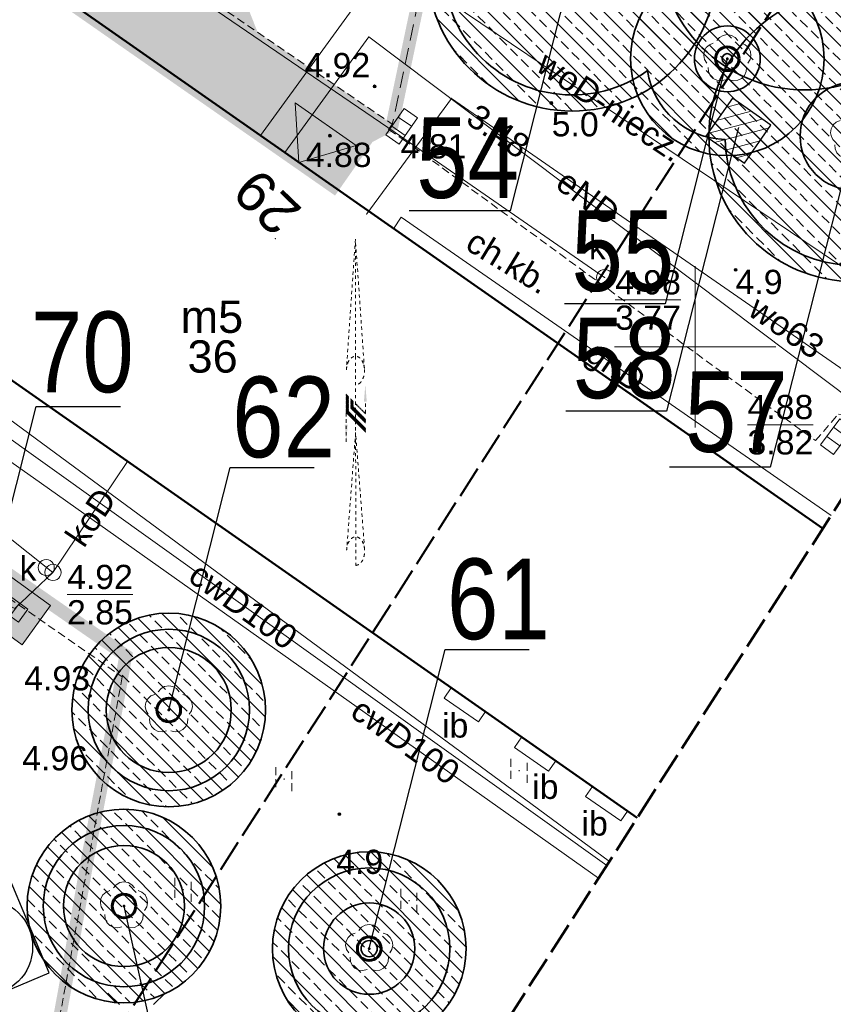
# Model space of a CAD drawing. Extents: x 5477758 to 5478333, y 5918235 to 5918502.
# Tile 50 of 130: x 5477929 to 5477954, y 5918330 to 5918360. Entities that reach past the tile are written whole.
import ezdxf
from ezdxf.enums import TextEntityAlignment as Align

# ---------------------------------------------------------------- set-up
doc = ezdxf.new("R2010")
doc.units = 0
doc.header["$LTSCALE"] = 0.25
doc.header["$PDSIZE"] = 0.75
for name, pattern in [('budynki akt$0$DASHED', [19.05, 12.7, -6.35]), ('HIDDEN', [0.375, 0.25, -0.125]), ('PRZER2-1', [3, 2, -1]), ('PRZER4-1', [5, 4, -1]), ('tabelka$0$mapa PZT$0$xref$0$1753 Tchnologia.dwg$0${ Half Dash }', [0])]:
    doc.linetypes.add(name, pattern=pattern)
doc.layers.get('0').update_dxf_attribs({"linetype": 'CONTINUOUS', "lineweight": 13})
for name, color, linetype, lineweight in [('000_wejscia do budynków', 7, 'CONTINUOUS', 0), ('0_NASADZENIA NISKIE', 85, 'CONTINUOUS', 0), ('0_NAWIERZCHNIA MINERALNA', 43, 'CONTINUOUS', 0), ('0_NAWIERZCHNIA UTWARDZONA_CHODNIK', 254, 'CONTINUOUS', 0), ('0_podziały zieleni średniowysokiej i nasadzeń niskich', 7, 'CONTINUOUS', 0), ('A_GRANICA OPRACOWANIA', 7, 'CONTINUOUS', 0), ('GEPADR', 252, 'CONTINUOUS', 18), ('GEPADR_O', 252, 'CONTINUOUS', 18), ('GESBZO', 252, 'CONTINUOUS', 50), ('GESBZO_O', 252, 'CONTINUOUS', 50), ('GSPPRB', 252, 'CONTINUOUS', 20), ('GSPRDL', 252, 'CONTINUOUS', 18), ('GSSIIN', 252, 'CONTINUOUS', 18), ('GSSIIN_O', 252, 'CONTINUOUS', 18), ('GSSKOD', 252, 'PRZER2-1', 18), ('GSSKOD_O', 252, 'PRZER2-1', 18), ('GSSUTR', 252, 'PRZER2-1', 18), ('GULCPR', 252, 'CONTINUOUS', 18), ('GULCPR_O', 252, 'CONTINUOUS', 18), ('GULEPR', 252, 'CONTINUOUS', 18), ('GULEPR_O', 252, 'CONTINUOUS', 18), ('GULGPR', 252, 'CONTINUOUS', 18), ('GULGPR_O', 252, 'CONTINUOUS', 18), ('GULKPR', 252, 'CONTINUOUS', 18), ('GULKPR_O', 252, 'CONTINUOUS', 18), ('GULTPR', 252, 'CONTINUOUS', 18), ('GULWPR', 252, 'CONTINUOUS', 18), ('GULWPR_O', 252, 'CONTINUOUS', 18), ('GUPELA', 252, 'CONTINUOUS', 18), ('GUPIWZ', 252, 'CONTINUOUS', 18), ('GUPIWZ_O', 252, 'CONTINUOUS', 18), ('GUPKKS', 252, 'CONTINUOUS', 18), ('GUPKSD', 252, 'CONTINUOUS', 18), ('GUPPRZ', 252, 'CONTINUOUS', 18), ('GUPPRZ_O', 252, 'CONTINUOUS', 18), ('krzyże', 252, 'CONTINUOUS', 13), ('OT_Rzedna', 252, 'CONTINUOUS', 18), ('pomiar', 252, 'CONTINUOUS', 18), ('wysokosci', 252, 'CONTINUOUS', 18), ('zakres', 252, 'PRZER4-1', 50), ('znak_polnocy', 252, 'HIDDEN', 13), ('ZZ_deskowanie', 170, 'CONTINUOUS', 60), ('ZZ_grupa', 60, 'CONTINUOUS', 30), ('ZZ_grupa-krzewow-szraf', 60, 'CONTINUOUS', 13), ('ZZ_korona', 94, 'CONTINUOUS', 35), ('ZZ_nawadnianie', 150, 'CONTINUOUS', 9), ('ZZ_NSOD', 202, 'CONTINUOUS', 35), ('ZZ_numer-inwentaryzacyjny', 5, 'CONTINUOUS', 25), ('ZZ_SOD', 210, 'tabelka$0$mapa PZT$0$xref$0$1753 Tchnologia.dwg$0${ Half Dash }', 35), ('ZZ_średnica-pnia', 130, 'CONTINUOUS', 35)]:
    doc.layers.add(name, color=color, linetype=linetype, lineweight=lineweight)
doc.layers.add('kołnierz', color=252, linetype='CONTINUOUS', lineweight=70, plot=False)
doc.layers.add('ZZ_PROJ-krzewy-pojedyczne', color=7, linetype='CONTINUOUS')
doc.layers.add('ZZ_PROJ-obrys-rabaty', color=7, linetype='CONTINUOUS')
doc.styles.add('GEO-INFO', font='arial.ttf')
doc.styles.add('zielen', font='ARIALN.TTF', dxfattribs={"height": 2.5})
pattern_1 = [(134.933, (5477837.84446, 5918344.9947), (-0.4495376, -0.4484874), []), (134.933, (5477837.845, 5918345.4437), (-0.4495376, -0.4484874), [0.3175, -0.15875])]

# ---------------------------------------------------------------- blocks, each defined once
blk = doc.blocks.new('POINT')
at = {"color": 0}
blk.add_point((0, 0), dxfattribs=at)
blk = doc.blocks.new('SUUS05')
at = {"color": 0}
blk.add_lwpolyline([(0.5, -0.25), (-0.5, -0.25), (-0.5, 0.25), (0.5, 0.25)], close=True, dxfattribs=at)
for points in [[(-0.175, -0.25), (-0.175, 0.25)], [(0.175, -0.25), (0.175, 0.25)]]:
    blk.add_lwpolyline(points, dxfattribs=at)
blk = doc.blocks.new('OKRAG_PELNY')
at = {"color": 0}
blk.add_lwpolyline([(0, 0.5), (0.12941, 0.482963), (0.25, 0.433013), (0.353553, 0.353553), (0.433013, 0.25), (0.482963, 0.12941), (0.5, 0), (0.482963, -0.12941), (0.433013, -0.25), (0.353553, -0.353553), (0.25, -0.433013), (0.12941, -0.482963), (0, -0.5), (-0.12941, -0.482963), (-0.25, -0.433013), (-0.353553, -0.353553), (-0.433013, -0.25), (-0.482963, -0.12941), (-0.5, 0), (-0.482963, 0.12941), (-0.433013, 0.25), (-0.353553, 0.353553), (-0.25, 0.433013), (-0.12941, 0.482963)], close=True, dxfattribs=at)
blk = doc.blocks.new('SPTRW')
at = {"color": 0}
for points in [[(-0.51332, 0.7233), (-0.51332, -0.7767)], [(0.48668, -0.7767), (0.48668, 0.7233)]]:
    blk.add_lwpolyline(points, dxfattribs=at)
blk = doc.blocks.new('SUEO')
blk.add_hatch(color=0).paths.add_polyline_path([(-0.002174, 0.089974), (0.023762, 0.086807), (0.042561, 0.0793), (0.060131, 0.066965), (0.076266, 0.047786), (0.086234, 0.025762), (0.089972, 0.002226), (0.088646, -0.015553), (0.081114, -0.038994), (0.066834, -0.060276), (0.049699, -0.075033), (0.027576, -0.085671), (0.004027, -0.08991), (-0.019639, -0.087831), (-0.040932, -0.080154), (-0.059082, -0.067892), (-0.073734, -0.051607), (-0.08374, -0.032979), (-0.089221, -0.011817), (-0.089063, 0.012951), (-0.082571, 0.035806), (-0.069528, 0.057148), (-0.048957, 0.075519), (-0.026898, 0.085887)])
at = {"color": 0}
for points in [[(-1.767767, 1.767767), (-1.06066, 1.06066)], [(1.767767, 1.767767), (1.06066, 1.06066)], [(-1.767767, -1.767767), (-1.06066, -1.06066)], [(1.767767, -1.767767), (1.06066, -1.06066)]]:
    blk.add_lwpolyline(points, dxfattribs=at)
blk = doc.blocks.new('OTRN')
at = {"linetype": 'Continuous', "lineweight": 13}
blk.add_hatch(color=0, dxfattribs=at).paths.add_polyline_path([(0, -0.091, 1), (0, 0.091, 1)])
at = {"color": 0, "linetype": 'Continuous', "lineweight": 13}
blk.add_circle((0, 0), 0.0906, dxfattribs=at)
blk = doc.blocks.new('SPDLP')
blk.add_hatch(color=0).paths.add_polyline_path([(0, -0.09), (0.027812, -0.085595), (0.052901, -0.072812), (0.072812, -0.052901), (0.085595, -0.027812), (0.09, 0), (0.085595, 0.027812), (0.072812, 0.052901), (0.052901, 0.072812), (0.027812, 0.085595), (0, 0.09), (-0.027812, 0.085595), (-0.052901, 0.072812), (-0.072812, 0.052901), (-0.085595, 0.027812), (-0.09, 0), (-0.085595, -0.027812), (-0.072812, -0.052901), (-0.052901, -0.072812), (-0.027812, -0.085595)])
at = {"color": 0}
for points in [[(-0.648554, 1.126667), (-0.481106, 1.325358), (-0.255912, 1.454989), (0, 1.5), (0.255912, 1.454989), (0.481106, 1.325358), (0.648554, 1.126667)], [(-1.271938, -0.268652), (-1.40916, -0.048001), (-1.462858, 0.20623), (-1.426585, 0.463525), (-1.304695, 0.693003), (-1.11182, 0.867117), (-0.871109, 0.964971)], [(0.871109, 0.964971), (1.11182, 0.867117), (1.304695, 0.693003), (1.426585, 0.463525), (1.462858, 0.20623), (1.40916, -0.048001), (1.271938, -0.268652)], [(-0.137547, -1.292703), (-0.389802, -1.355024), (-0.648184, -1.327532), (-0.881678, -1.213525), (-1.062258, -1.026689), (-1.168249, -0.78945), (-1.186929, -0.530282)], [(1.186929, -0.530282), (1.168249, -0.78945), (1.062258, -1.026689), (0.881678, -1.213525), (0.648184, -1.327532), (0.389802, -1.355024), (0.137547, -1.292703)]]:
    blk.add_lwpolyline(points, dxfattribs=at)
blk = doc.blocks.new('zw$2EFF')
at = {"lineweight": 18}
blk.add_hatch(color=256, dxfattribs=at).paths.add_polyline_path([(-0.771, 0.963), (0, 0), (0.77, 0.963)])
blk.add_lwpolyline([(-0.771, 0.963), (0.77, 0.963), (0, 0), (-0.771, 0.963)], dxfattribs=at)
blk = doc.blocks.new('znak')
for points in [[(97792.02, 33202.11), (97792.13, 33202.89), (97792.44, 33203.57), (97792.93, 33204.06), (97793.43, 33204.21), (97793.93, 33204.06), (97794.41, 33203.55), (97794.7, 33202.86), (97794.78, 33202.42), (97794.69, 33201.09), (97794.39, 33200.41), (97793.89, 33199.91), (97793.43, 33199.76)], [(97792.05, 33174.15), (97792.16, 33174.92), (97792.47, 33175.6), (97792.96, 33176.1), (97793.46, 33176.25), (97793.96, 33176.09), (97794.44, 33175.59), (97794.73, 33174.9), (97794.84, 33174.01), (97794.72, 33173.13), (97794.42, 33172.44), (97793.92, 33171.95), (97793.47, 33171.8)]]:
    blk.add_spline(points, degree=3)
at = {"layer": 'znak_polnocy', "linetype": 'ByBlock'}
for p, q in [((97793.41, 33222.33, -3.5), (97792.02, 33202.11, -3.5)), ((97794.8, 33202.32, -3.5), (97793.41, 33222.33, -3.5)), ((97793.43, 33204.21, -3.5), (97793.41, 33222.33, -3.5)), ((97793.43, 33204.21, -3.5), (97793.47, 33171.8, -3.5)), ((97791.99, 33198.28, -3.5), (97792.03, 33198.32, -3.5)), ((97791.99, 33198.19, -3.5), (97792.07, 33198.28, -3.5)), ((97791.99, 33198.11, -3.5), (97792.11, 33198.23, -3.5)), ((97791.99, 33198.02, -3.5), (97792.16, 33198.19, -3.5)), ((97791.99, 33197.93, -3.5), (97792.2, 33198.15, -3.5)), ((97791.99, 33197.84, -3.5), (97792.25, 33198.1, -3.5)), ((97791.99, 33197.75, -3.5), (97792.29, 33198.06, -3.5)), ((97791.99, 33197.66, -3.5), (97792.34, 33198.01, -3.5)), ((97791.99, 33197.58, -3.5), (97792.38, 33197.97, -3.5)), ((97791.99, 33197.49, -3.5), (97792.42, 33197.92, -3.5)), ((97791.99, 33197.4, -3.5), (97792.47, 33197.88, -3.5)), ((97791.99, 33197.31, -3.5), (97792.51, 33197.84, -3.5)), ((97791.99, 33197.22, -3.5), (97792.56, 33197.79, -3.5)), ((97791.99, 33197.13, -3.5), (97792.6, 33197.75, -3.5)), ((97791.99, 33197.04, -3.5), (97792.65, 33197.7, -3.5)), ((97791.99, 33196.96, -3.5), (97792.69, 33197.66, -3.5)), ((97791.99, 33196.87, -3.5), (97792.73, 33197.61, -3.5)), ((97791.99, 33196.78, -3.5), (97792.78, 33197.57, -3.5)), ((97791.99, 33196.69, -3.5), (97792.82, 33197.53, -3.5)), ((97791.99, 33196.6, -3.5), (97792.87, 33197.48, -3.5)), ((97791.99, 33196.51, -3.5), (97792.91, 33197.44, -3.5)), ((97791.99, 33196.43, -3.5), (97792.95, 33197.39, -3.5)), ((97791.99, 33196.34, -3.5), (97793, 33197.35, -3.5)), ((97791.99, 33196.25, -3.5), (97793.04, 33197.31, -3.5)), ((97791.99, 33196.16, -3.5), (97793.09, 33197.26, -3.5)), ((97791.99, 33196.07, -3.5), (97793.13, 33197.22, -3.5)), ((97791.99, 33195.98, -3.5), (97793.18, 33197.17, -3.5)), ((97791.99, 33195.9, -3.5), (97793.22, 33197.13, -3.5)), ((97791.99, 33195.81, -3.5), (97793.26, 33197.08, -3.5)), ((97791.99, 33195.72, -3.5), (97793.31, 33197.04, -3.5)), ((97791.99, 33195.63, -3.5), (97793.35, 33197, -3.5)), ((97791.99, 33195.54, -3.5), (97793.4, 33196.95, -3.5)), ((97791.99, 33195.45, -3.5), (97793.44, 33196.91, -3.5)), ((97792, 33195.38, -3.5), (97793.48, 33196.86, -3.5)), ((97792.05, 33195.34, -3.5), (97793.53, 33196.82, -3.5)), ((97792.09, 33195.29, -3.5), (97793.57, 33196.77, -3.5)), ((97794.95, 33195.4, -3.5), (97794.95, 33197.18, -4.5)), ((97791.99, 33190.95, -6), (97791.99, 33195.4, -6)), ((97791.99, 33195.4, -3.5), (97791.99, 33193.62, -3.1)), ((97792.13, 33195.25, -3.5), (97793.62, 33196.73, -3.5)), ((97792.18, 33195.2, -3.5), (97793.66, 33196.69, -3.5)), ((97792.22, 33195.16, -3.5), (97793.71, 33196.64, -3.5)), ((97792.27, 33195.12, -3.5), (97793.75, 33196.6, -3.5)), ((97792.31, 33195.07, -3.5), (97793.79, 33196.55, -3.5)), ((97792.36, 33195.03, -3.5), (97793.84, 33196.51, -3.5)), ((97792.4, 33194.98, -3.5), (97793.88, 33196.47, -3.5)), ((97792.44, 33194.94, -3.5), (97793.93, 33196.42, -3.5)), ((97792.49, 33194.9, -3.5), (97793.97, 33196.38, -3.5)), ((97792.53, 33194.85, -3.5), (97794.01, 33196.33, -3.5)), ((97792.58, 33194.81, -3.5), (97794.06, 33196.29, -3.5)), ((97792.62, 33194.76, -3.5), (97794.1, 33196.24, -3.5)), ((97792.67, 33194.72, -3.5), (97794.15, 33196.2, -3.5)), ((97792.71, 33194.67, -3.5), (97794.19, 33196.16, -3.5)), ((97792.75, 33194.63, -3.5), (97794.24, 33196.11, -3.5)), ((97792.8, 33194.59, -3.5), (97794.28, 33196.07, -3.5)), ((97792.84, 33194.54, -3.5), (97794.32, 33196.02, -3.5)), ((97792.89, 33194.5, -3.5), (97794.37, 33195.98, -3.5)), ((97792.93, 33194.45, -3.5), (97794.41, 33195.93, -3.5)), ((97792.97, 33194.41, -3.5), (97794.46, 33195.89, -3.5)), ((97793.02, 33194.36, -3.5), (97794.5, 33195.85, -3.5)), ((97793.06, 33194.32, -3.5), (97794.54, 33195.8, -3.5)), ((97793.11, 33194.28, -3.5), (97794.59, 33195.76, -3.5)), ((97793.15, 33194.23, -3.5), (97794.63, 33195.71, -3.5)), ((97793.2, 33194.19, -3.5), (97794.68, 33195.67, -3.5)), ((97793.24, 33194.14, -3.5), (97794.72, 33195.63, -3.5)), ((97793.28, 33194.1, -3.5), (97794.77, 33195.58, -3.5)), ((97793.33, 33194.06, -3.5), (97794.81, 33195.54, -3.5)), ((97793.37, 33194.01, -3.5), (97794.85, 33195.49, -3.5)), ((97793.42, 33193.97, -3.5), (97794.9, 33195.45, -3.5)), ((97793.46, 33193.92, -3.5), (97794.94, 33195.4, -3.5)), ((97793.5, 33193.88, -3.5), (97794.95, 33195.33, -3.5)), ((97793.55, 33193.83, -3.5), (97794.95, 33195.24, -3.5)), ((97793.59, 33193.79, -3.5), (97794.95, 33195.15, -3.5)), ((97793.64, 33193.75, -3.5), (97794.95, 33195.06, -3.5)), ((97793.68, 33193.7, -3.5), (97794.95, 33194.97, -3.5)), ((97793.73, 33193.66, -3.5), (97794.95, 33194.88, -3.5)), ((97793.77, 33193.61, -3.5), (97794.95, 33194.8, -3.5)), ((97793.81, 33193.57, -3.5), (97794.95, 33194.71, -3.5)), ((97793.86, 33193.52, -3.5), (97794.95, 33194.62, -3.5)), ((97793.9, 33193.48, -3.5), (97794.95, 33194.53, -3.5)), ((97793.95, 33193.44, -3.5), (97794.95, 33194.44, -3.5)), ((97793.99, 33193.39, -3.5), (97794.95, 33194.35, -3.5)), ((97794.04, 33193.35, -3.5), (97794.95, 33194.27, -3.5)), ((97794.08, 33193.3, -3.5), (97794.95, 33194.18, -3.5)), ((97794.12, 33193.26, -3.5), (97794.95, 33194.09, -3.5)), ((97794.17, 33193.22, -3.5), (97794.95, 33194, -3.5)), ((97794.21, 33193.17, -3.5), (97794.95, 33193.91, -3.5)), ((97794.26, 33193.13, -3.5), (97794.95, 33193.82, -3.5)), ((97794.3, 33193.08, -3.5), (97794.95, 33193.73, -3.5)), ((97793.44, 33192.41, -6), (97792.05, 33174.15, -3.5)), ((97794.83, 33174.36, -3.5), (97793.44, 33192.41, -2.5)), ((97794.34, 33193.04, -3.5), (97794.95, 33193.65, -3.5)), ((97794.39, 33192.99, -3.5), (97794.95, 33193.56, -3.5)), ((97794.43, 33192.95, -3.5), (97794.95, 33193.47, -3.5)), ((97794.48, 33192.91, -3.5), (97794.95, 33193.38, -3.5)), ((97794.52, 33192.86, -3.5), (97794.95, 33193.29, -3.5)), ((97794.57, 33192.82, -3.5), (97794.95, 33193.2, -3.5)), ((97794.61, 33192.77, -3.5), (97794.95, 33193.12, -3.5)), ((97794.65, 33192.73, -3.5), (97794.95, 33193.03, -3.5)), ((97794.7, 33192.69, -3.5), (97794.95, 33192.94, -3.5)), ((97794.74, 33192.64, -3.5), (97794.95, 33192.85, -3.5)), ((97794.79, 33192.6, -3.5), (97794.95, 33192.76, -3.5)), ((97794.83, 33192.55, -3.5), (97794.95, 33192.67, -3.5)), ((97794.87, 33192.51, -3.5), (97794.95, 33192.59, -3.5)), ((97794.92, 33192.46, -3.5), (97794.95, 33192.5, -3.5))]:
    blk.add_line(p, q, dxfattribs=at)
for points in [[(97794.95, 33199.85, -2.5), (97795.17, 33197.18, -2.5), (97794.73, 33197.18, -2.5)], [(97791.76, 33193.62, -2.5), (97792.21, 33193.62, -2.5), (97791.99, 33190.95, -2.5)]]:
    blk.add_solid(points, dxfattribs=at)

msp = doc.modelspace()

# ---------------------------------------------------------------- hatches: boundary and pattern name
at = {"layer": '0_NASADZENIA NISKIE'}
h = msp.add_hatch(color=85, dxfattribs=at)
edge = h.paths.add_edge_path()
edge.add_line((5477929.484, 5918364.494), (5477936.343, 5918359.818))
edge = h.paths.add_edge_path()
edge.add_ellipse((5477930.231, 5918366.023), major_axis=(1.295, 1.195), ratio=0.802248, start_angle=205.8701, end_angle=288.3279)
edge.add_ellipse((5477932.128, 5918365.084), major_axis=(-0.666, 0), ratio=1, start_angle=249.1526, end_angle=330.4507, ccw=False)
edge.add_ellipse((5477933.54, 5918367.256), major_axis=(1.944, 0), ratio=1, start_angle=232.8341, end_angle=290.2115)
edge.add_line((5477934.212, 5918365.432), (5477936.446, 5918359.744))
at = {"layer": '0_NAWIERZCHNIA MINERALNA', "transparency": 33554636}
msp.add_hatch(color=256, dxfattribs=at).paths.add_polyline_path([(5477928.408, 5918343.157), (5477927.528, 5918341.942), (5477929.147, 5918340.768), (5477930.027, 5918341.983)])
at = {"layer": '0_NAWIERZCHNIA UTWARDZONA_CHODNIK', "transparency": 33554636}
msp.add_hatch(color=256, dxfattribs=at).paths.add_polyline_path([(5477913.305, 5918381.377), (5477913.587, 5918381.118), (5477914.71, 5918380.022), (5477915.305, 5918379.04), (5477915.475, 5918378.759), (5477916.459, 5918376.427), (5477917.761, 5918373.34), (5477918.755, 5918371.916), (5477919.712, 5918371.162), (5477919.923, 5918371.018), (5477937.351, 5918359.126), (5477940.619, 5918356.896), (5477939.869, 5918356.504), (5477938.795, 5918354.966), (5477916.444, 5918370.588), (5477916.433, 5918371.286), (5477914.46, 5918376.682), (5477914.426, 5918376.774), (5477913.752, 5918378.047), (5477912.428, 5918379.542), (5477911.642, 5918380.121)])
at = {"layer": 'ZZ_grupa-krzewow-szraf'}
h = msp.add_hatch(dxfattribs=at)
h.set_pattern_fill('ANSI31', color=256, scale=0.1, angle=90)
h.set_pattern_definition([(194.933, (5477837.84446, 5918344.9947), (0.0818164, -0.3067773), [])])
h.paths.add_polyline_path([(5477951.155, 5918357.708), (5477950.329, 5918356.526), (5477951.527, 5918355.689), (5477952.352, 5918356.871)])
at = {"layer": 'ZZ_nawadnianie', "ltscale": 0.15}
h = msp.add_hatch(dxfattribs=at)
h.set_pattern_fill('ANSI33', color=256, scale=0.1, angle=30)
h.set_pattern_definition(pattern_1)
edge = h.paths.add_edge_path()
edge.add_arc((5477953.396, 5918362.459), 4.5, 0, 360)
h = msp.add_hatch(dxfattribs=at)
h.set_pattern_fill('ANSI33', color=256, scale=0.1, angle=30)
h.set_pattern_definition(pattern_1)
edge = h.paths.add_edge_path()
edge.add_arc((5477946.191, 5918361.807), 4.5, 0, 360)
h = msp.add_hatch(dxfattribs=at)
h.set_pattern_fill('ANSI33', color=256, scale=0.1, angle=30)
h.set_pattern_definition(pattern_1)
edge = h.paths.add_edge_path()
edge.add_arc((5477950.999, 5918358.925), 3, 0, 360)
h = msp.add_hatch(dxfattribs=at)
h.set_pattern_fill('ANSI33', color=256, scale=0.1, angle=30)
h.set_pattern_definition(pattern_1)
edge = h.paths.add_edge_path()
edge.add_arc((5477954.928, 5918356.528), 4.5, 0, 360)
h = msp.add_hatch(dxfattribs=at)
h.set_pattern_fill('ANSI33', color=256, scale=0.1, angle=30)
h.set_pattern_definition(pattern_1)
edge = h.paths.add_edge_path()
edge.add_arc((5477933.692, 5918338.75), 3, 0, 360)
h = msp.add_hatch(dxfattribs=at)
h.set_pattern_fill('ANSI33', color=256, scale=0.1, angle=30)
h.set_pattern_definition(pattern_1)
edge = h.paths.add_edge_path()
edge.add_arc((5477932.304, 5918332.675), 3, 0, 360)
h = msp.add_hatch(dxfattribs=at)
h.set_pattern_fill('ANSI33', color=256, scale=0.1, angle=30)
h.set_pattern_definition(pattern_1)
edge = h.paths.add_edge_path()
edge.add_arc((5477939.903, 5918331.356), 3, 0, 360)

# ---------------------------------------------------------------- linework, layer by layer
at = {"color": 7, "linetype": 'Continuous', "lineweight": 13, "flags": 128}
for points in [[(5477950, 5918347.5), (5477950, 5918352.5)], [(5477947.5, 5918350), (5477952.5, 5918350)]]:
    msp.add_lwpolyline(points, dxfattribs=at)
msp.add_point((5477939.89, 5918359.601))
at = {"layer": '0_podziały zieleni średniowysokiej i nasadzeń niskich', "lineweight": 0}
msp.add_lwpolyline([(5477928.408, 5918343.157), (5477927.528, 5918341.942), (5477929.147, 5918340.768), (5477930.027, 5918341.983)], close=True, dxfattribs=at)
at = {"layer": 'A_GRANICA OPRACOWANIA', "color": 1, "linetype": 'budynki akt$0$DASHED', "ltscale": 0.1, "const_width": 0.4}
for points in [[(5477939.869, 5918356.504), (5477940.619, 5918356.896), (5477942.101, 5918363.93), (5477943.898, 5918372.463), (5477938.811, 5918375.814), (5477939.356, 5918376.864), (5477927.622, 5918384.214), (5477926.949, 5918383.275), (5477923.735, 5918385.254), (5477924.621, 5918386.867), (5477922.565, 5918387.972), (5477915.954, 5918383.377), (5477911.642, 5918380.121), (5477912.501, 5918379.46), (5477913.835, 5918377.89), (5477914.426, 5918376.774), (5477916.433, 5918371.286), (5477916.349, 5918370.613), (5477938.795, 5918354.966), (5477939.869, 5918356.504)], [(5477902.984, 5918361.774), (5477916.9, 5918352.076), (5477917.564, 5918351.614), (5477920.33, 5918349.686), (5477925.008, 5918346.426), (5477927.636, 5918344.595), (5477927.224, 5918344.001), (5477929.613, 5918342.342), (5477930.353, 5918341.828), (5477931.84, 5918340.796), (5477932.36, 5918340.435), (5477932.052, 5918338.73), (5477931.779, 5918337.302), (5477931.203, 5918334.286), (5477930.468, 5918330.081), (5477929.362, 5918324.071), (5477927.904, 5918321.69), (5477892.005, 5918346.724), (5477902.984, 5918361.774)]]:
    msp.add_lwpolyline(points, dxfattribs=at)
at = {"layer": 'GESBZO', "linetype": 'Continuous', "lineweight": 50}
for points in [[(5477912.816, 5918360.152), (5477918.892, 5918368.876), (5477953.955, 5918344.371)], [(5477948.209, 5918335.409), (5477912.816, 5918360.152)]]:
    msp.add_lwpolyline(points, dxfattribs=at)
at = {"layer": 'GSPPRB', "linetype": 'Continuous', "lineweight": 20}
for p in [(5477936.533, 5918356.547), (5477937.287, 5918356.02), (5477939.828, 5918354.12), (5477940.66, 5918353.662), (5477932.417, 5918346.448)]:
    msp.add_point(p, dxfattribs=at)
at = {"layer": 'GSSIIN', "linetype": 'Continuous', "lineweight": 18}
for points in [[(5477943.285, 5918338.384), (5477943.504, 5918338.699), (5477942.444, 5918339.439), (5477942.223, 5918339.121)], [(5477945.462, 5918336.854), (5477945.683, 5918337.175), (5477944.628, 5918337.913), (5477944.402, 5918337.583)], [(5477947.704, 5918335.318), (5477947.91, 5918335.618), (5477946.819, 5918336.381), (5477946.606, 5918336.068)]]:
    msp.add_lwpolyline(points, close=True, dxfattribs=at)
at = {"layer": 'GSSKOD', "linetype": 'PRZER2-1', "lineweight": 18}
msp.add_lwpolyline([(5477913.201, 5918381.474), (5477922.112, 5918387.635), (5477923.78, 5918386.612), (5477923.191, 5918385.588), (5477926.949, 5918383.275), (5477927.622, 5918384.214), (5477939.356, 5918376.864), (5477938.811, 5918375.814), (5477943.898, 5918372.463), (5477940.619, 5918356.896), (5477940.619, 5918356.896)], dxfattribs=at)
at = {"layer": 'GSSKOD', "linetype": 'PRZER2-1', "lineweight": 18, "ltscale": 0.5}
for points in [[(5477919.712, 5918371.162), (5477940.619, 5918356.896), (5477940.505, 5918356.73), (5477940.956, 5918356.429), (5477953.729, 5918347.096), (5477954.44, 5918347.914), (5477955.591, 5918347.853), (5477957.953, 5918351.321), (5477957.936, 5918351.88), (5477956.696, 5918352.617), (5477959.044, 5918356.623), (5477959.921, 5918356.195), (5477958.394, 5918353.802), (5477959.543, 5918353.087)], [(5477953.955, 5918344.371), (5477918.892, 5918368.876), (5477912.816, 5918360.152), (5477909.863, 5918355.582), (5477916.678, 5918350.56), (5477917.405, 5918351.474), (5477927.496, 5918344.442), (5477926.88, 5918343.51), (5477932.252, 5918339.779), (5477929.362, 5918324.071), (5477935.927, 5918319.225), (5477938.124, 5918320.534), (5477940.031, 5918323.232), (5477938.216, 5918324.426), (5477940.878, 5918328.21), (5477941.747, 5918327.531), (5477940.015, 5918324.991), (5477941.068, 5918324.27)]]:
    msp.add_lwpolyline(points, dxfattribs=at)
at = {"layer": 'GSSUTR', "linetype": 'PRZER2-1', "lineweight": 18, "ltscale": 0.5}
for points in [[(5477944.551, 5918336.887), (5477944.541, 5918336.867), (5477944.561, 5918336.867)], [(5477937.264, 5918336.631), (5477937.254, 5918336.611), (5477937.274, 5918336.611)], [(5477934.141, 5918333.201), (5477934.131, 5918333.181), (5477934.151, 5918333.181)], [(5477941.138, 5918332.86), (5477941.128, 5918332.84), (5477941.148, 5918332.84)]]:
    msp.add_lwpolyline(points, close=True, dxfattribs=at)
at = {"layer": 'GULCPR', "linetype": 'Continuous', "lineweight": 18}
for points in [[(5477897.988, 5918369.384), (5477912.19, 5918358.778), (5477911.02, 5918357.046), (5477913.282, 5918355.393), (5477914.561, 5918357.187), (5477924.74, 5918350.032), (5477947.263, 5918333.933)], [(5477897.61, 5918368.865), (5477908.665, 5918360.767), (5477911.414, 5918358.665), (5477910.336, 5918357.112), (5477913.42, 5918354.88), (5477914.595, 5918356.444), (5477929.504, 5918345.945), (5477947.01, 5918333.538)]]:
    msp.add_lwpolyline(points, dxfattribs=at)
at = {"layer": 'GULEPR', "linetype": 'Continuous', "lineweight": 18}
msp.add_lwpolyline([(5477955.967, 5918347.509), (5477939.89, 5918359.601), (5477937.287, 5918356.02)], dxfattribs=at)
at = {"layer": 'GULGPR', "linetype": 'Continuous', "lineweight": 18}
msp.add_lwpolyline([(5477954.213, 5918344.773), (5477940.897, 5918354.021), (5477940.66, 5918353.662)], dxfattribs=at)
at = {"layer": 'GULKPR', "linetype": 'Continuous', "lineweight": 18}
for points in [[(5477947.198, 5918352.15), (5477940.709, 5918356.642), (5477920.222, 5918370.601)], [(5477930.104, 5918343.013), (5477912.31, 5918357.179)], [(5477932.417, 5918346.448), (5477930.104, 5918343.013)], [(5477928.777, 5918341.963), (5477928.919, 5918341.893), (5477930.104, 5918343.013)]]:
    msp.add_lwpolyline(points, dxfattribs=at)
at = {"layer": 'GULTPR', "linetype": 'Continuous', "lineweight": 18}
msp.add_lwpolyline([(5477922.67, 5918425.86), (5477922.52, 5918425.566), (5477912.874, 5918406.653), (5477912.76, 5918406.43), (5477912.639, 5918406.211), (5477904.061, 5918390.689), (5477903.94, 5918390.47), (5477913.569, 5918382.272), (5477913.76, 5918382.11), (5477913.65, 5918381.879), (5477908.41, 5918370.85), (5477908.262, 5918370.649), (5477904.55, 5918365.6), (5477904.751, 5918365.452), (5477947.345, 5918334.06)], dxfattribs=at)
at = {"layer": 'GULWPR', "linetype": 'Continuous', "lineweight": 18}
for points in [[(5477957.77, 5918350.321), (5477940.475, 5918361.981), (5477936.533, 5918356.547)], [(5477956.335, 5918348.083), (5477942.452, 5918357.699), (5477939.828, 5918354.12)]]:
    msp.add_lwpolyline(points, dxfattribs=at)
at = {"layer": 'GUPPRZ_O', "linetype": 'Continuous', "lineweight": 9, "flags": 128}
for points in [[(5477947.522, 5918351.453), (5477949.561, 5918351.453)], [(5477951.624, 5918347.589), (5477953.662, 5918347.589)], [(5477930.541, 5918342.325), (5477932.579, 5918342.325)]]:
    msp.add_lwpolyline(points, dxfattribs=at)
at = {"layer": 'kołnierz', "linetype": 'PRZER4-1', "lineweight": 50}
msp.add_lwpolyline([(5477977.309, 5918380.798), (5477954.837, 5918395.479), (5477993.178, 5918463.057), (5477934.574, 5918496.308), (5477890.354, 5918424.446), (5477901.969, 5918417.467), (5477859.483, 5918348.301), (5477882.168, 5918332.75), (5477926.647, 5918301.778)], close=True, dxfattribs=at)
at = {"layer": 'krzyże', "linetype": 'Continuous', "lineweight": 13, "flags": 128}
for points in [[(5477950, 5918347.5), (5477950, 5918352.5)], [(5477947.5, 5918350), (5477952.5, 5918350)]]:
    msp.add_lwpolyline(points, dxfattribs=at)
at = {"layer": 'krzyże'}
msp.add_point((5477939.89, 5918359.601), dxfattribs=at)
at = {"layer": 'OT_Rzedna', "color": 7}
msp.add_point((5477931.254, 5918339.188), dxfattribs=at)
at = {"layer": 'pomiar', "linetype": 'Continuous', "lineweight": 18, "flags": 128}
for points in [[(5477942.223, 5918339.121), (5477943.285, 5918338.384)], [(5477944.402, 5918337.583), (5477945.462, 5918336.854)], [(5477947.704, 5918335.318), (5477946.606, 5918336.068)]]:
    msp.add_lwpolyline(points, dxfattribs=at)
at = {"layer": 'zakres', "linetype": 'PRZER4-1', "lineweight": 40}
msp.add_lwpolyline([(5477963.54, 5918377.848), (5477941.504, 5918392.244), (5477979.546, 5918459.295), (5477938.033, 5918482.848), (5477904.167, 5918427.813), (5477915.775, 5918420.837), (5477872.982, 5918351.171), (5477887.852, 5918340.978), (5477923.836, 5918315.921)], close=True, dxfattribs=at)
at = {"layer": 'ZZ_deskowanie', "linetype": 'Continuous', "ltscale": 0.1}
for centre in [(5477950.999, 5918358.925, 20.24), (5477933.692, 5918338.75), (5477932.304, 5918332.675, 10.12), (5477939.903, 5918331.356, 10.12)]:
    msp.add_circle(centre, 0.367, dxfattribs=at)
at = {"layer": 'ZZ_grupa'}
msp.add_lwpolyline([(5477951.155, 5918357.708), (5477950.329, 5918356.526), (5477951.527, 5918355.689), (5477952.352, 5918356.871)], close=True, dxfattribs=at)
at = {"layer": 'ZZ_korona'}
for centre in [(5477933.692, 5918338.75, 10.12), (5477932.304, 5918332.675, 10.12), (5477939.903, 5918331.356, 10.12)]:
    msp.add_circle(centre, 2.5, dxfattribs=at)
for centre, radius, start, end in [((5477953.396, 5918362.459, 10.12), 4, 324.5136, 159.9055), ((5477946.191, 5918361.807, 10.12), 4, 140.1084, 305.7208), ((5477954.928, 5918356.528, 10.12), 4, 181.4663, 64.4536), ((5477950.999, 5918358.925, 10.12), 2.5, 188.405, 268.3959)]:
    msp.add_arc(centre, radius, start, end, dxfattribs=at)
at = {"layer": 'ZZ_NSOD', "ltscale": 0.15}
for centre, radius in [((5477950.999, 5918358.925, 20.24), 1.02), ((5477954.928, 5918356.528), 1.675), ((5477933.692, 5918338.75), 1.938), ((5477932.304, 5918332.675, 10.12), 1.875), ((5477939.903, 5918331.356, 10.12), 1.415)]:
    msp.add_circle(centre, radius, dxfattribs=at)
at = {"layer": 'ZZ_numer-inwentaryzacyjny', "elevation": 10.12}
for points in [[(5477946.191, 5918361.807), (5477944.267, 5918354.216), (5477941.143, 5918354.216)], [(5477950.999, 5918358.925), (5477949.076, 5918351.334), (5477945.951, 5918351.334)], [(5477951.341, 5918356.792), (5477949.116, 5918348.013), (5477945.991, 5918348.013)], [(5477933.692, 5918338.75), (5477935.595, 5918346.262), (5477938.202, 5918346.262)], [(5477939.903, 5918331.356), (5477942.253, 5918340.626), (5477944.859, 5918340.626)]]:
    msp.add_lwpolyline(points, dxfattribs=at)
at = {"layer": 'ZZ_numer-inwentaryzacyjny'}
for points in [[(5477954.928, 5918356.528), (5477952.33, 5918346.277), (5477949.206, 5918346.277)], [(5477926.823, 5918337.252), (5477929.586, 5918348.155), (5477932.193, 5918348.155)], [(5477932.304, 5918332.675), (5477933.834, 5918325.752), (5477936.959, 5918325.752)]]:
    msp.add_lwpolyline(points, dxfattribs=at)
at = {"layer": 'ZZ_PROJ-krzewy-pojedyczne'}
msp.add_circle((5477927.973, 5918331.408), 1.5, dxfattribs=at)
at = {"layer": 'ZZ_PROJ-obrys-rabaty'}
msp.add_lwpolyline([(5477928.041, 5918335.208), (5477928.018, 5918335.262), (5477927.064, 5918333.741), (5477926.084, 5918334.384), (5477924.324, 5918333.642), (5477926.267, 5918329.035), (5477929.983, 5918330.602), (5477928.041, 5918335.208)], dxfattribs=at)
at = {"layer": 'ZZ_SOD', "ltscale": 0.15}
for centre, radius in [((5477953.396, 5918362.459, 10.12), 4.5), ((5477946.191, 5918361.807), 4.5), ((5477950.999, 5918358.925, 20.24), 3), ((5477954.928, 5918356.528, 10.12), 4.5), ((5477933.692, 5918338.75), 3), ((5477932.304, 5918332.675, 10.12), 3), ((5477939.903, 5918331.356, 10.12), 3)]:
    msp.add_circle(centre, radius, dxfattribs=at)
at = {"layer": 'ZZ_średnica-pnia', "ltscale": 0.15}
for centre, radius in [((5477950.999, 5918358.925, 20.24), 0.16), ((5477933.692, 5918338.75, 10.12), 0.355), ((5477932.304, 5918332.675, 10.12), 0.35), ((5477939.903, 5918331.356, 10.12), 0.25)]:
    msp.add_circle(centre, radius, dxfattribs=at)

# ---------------------------------------------------------------- block references
at = {"layer": '000_wejscia do budynków', "lineweight": 0, "xscale": -1.5, "yscale": 1.5, "zscale": 1.5, "rotation": 325.048567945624}
msp.add_blockref('zw$2EFF', (5477937.724, 5918355.715), dxfattribs=at)
at = {"layer": 'GEPADR', "lineweight": 18}
msp.add_blockref('POINT', (5477936.999, 5918353.353), dxfattribs=at)
at = {"layer": 'GSPRDL', "color": 96, "lineweight": 18, "true_color": 0x008000, "xscale": 0.5, "yscale": 0.5}
for p in [(5477950.999, 5918358.925), (5477954.928, 5918356.528), (5477933.692, 5918338.75), (5477932.304, 5918332.675), (5477939.903, 5918331.356)]:
    msp.add_blockref('SPDLP', p, dxfattribs=at)
at = {"layer": 'GSSUTR', "lineweight": 18, "xscale": 0.5, "yscale": 0.5}
for p in [(5477944.551, 5918336.877), (5477937.264, 5918336.621), (5477934.141, 5918333.191), (5477941.138, 5918332.85)]:
    msp.add_blockref('SPTRW', p, dxfattribs=at)
at = {"layer": 'GUPELA', "lineweight": 18, "xscale": 0.5, "yscale": 0.5}
msp.add_blockref('SUEO', (5477932.692, 5918329.094, 10.15), dxfattribs=at)
at = {"layer": 'GUPIWZ', "lineweight": 18, "xscale": 0.5, "yscale": 0.5}
for p in [(5477947.198, 5918352.15), (5477929.896, 5918343.165)]:
    msp.add_blockref('OKRAG_PELNY', p, dxfattribs=at)
at = {"layer": 'GUPKKS', "lineweight": 18}
for p, rotation in [((5477940.907, 5918356.834), 235.1124526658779), ((5477954.387, 5918347.221), 53.71135619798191), ((5477928.777, 5918341.963), 324.0578814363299)]:
    msp.add_blockref('SUUS05', p, dxfattribs=dict(at, rotation=rotation))
at = {"layer": 'GUPKSD', "lineweight": 18, "xscale": 0.5, "yscale": 0.5}
for p in [(5477947.198, 5918352.15), (5477930.104, 5918343.013)]:
    msp.add_blockref('POINT', p, dxfattribs=at)
at = {"layer": 'GUPKSD', "xscale": 0.5, "yscale": 0.5}
msp.add_blockref('OKRAG_PELNY', (5477930.104, 5918343.013), dxfattribs=at)
at = {"layer": 'GUPPRZ', "lineweight": 18}
for p in [(5477942.452, 5918357.699), (5477940.709, 5918356.642), (5477947.198, 5918352.15), (5477930.104, 5918343.013)]:
    msp.add_blockref('POINT', p, dxfattribs=at)
at = {"layer": 'OT_Rzedna', "color": 7, "linetype": 'Continuous', "xscale": 0.5, "yscale": 0.5, "zscale": 0.5}
for p in [(5477940.068, 5918358.071), (5477945.545, 5918357.556), (5477938.685, 5918356.543), (5477951.254, 5918352.388), (5477931.254, 5918339.188), (5477938.979, 5918335.523)]:
    msp.add_blockref('OTRN', p, dxfattribs=at)
at = {"layer": 'znak_polnocy', "color": 0, "xscale": 0.2, "yscale": 0.2, "zscale": 0.2}
msp.add_blockref('znak', (5458380.793, 5911708.867), dxfattribs=at)

# ---------------------------------------------------------------- texts
at = {"layer": 'GEPADR_O', "linetype": 'Continuous', "lineweight": 0, "style": 'GEO-INFO'}
msp.add_text('29', height=1.25, rotation=135.979, dxfattribs=at).set_placement((5477936.999, 5918353.353), align=Align.TOP_LEFT)
at = {"layer": 'GESBZO_O', "linetype": 'Continuous', "lineweight": 0, "style": 'GEO-INFO'}
msp.add_text('m5', height=1, dxfattribs=at).set_placement((5477935.998, 5918350.434), align=Align.RIGHT)
msp.add_text('36', height=1, dxfattribs=at).set_placement((5477935.05, 5918350.203), align=Align.TOP_CENTER)
at = {"layer": 'GSSIIN_O', "linetype": 'Continuous', "lineweight": 0, "style": 'GEO-INFO'}
for p in [(5477942.567, 5918338.285), (5477945.36, 5918336.385), (5477946.89, 5918335.249)]:
    msp.add_text('ib', height=0.75, dxfattribs=at).set_placement(p, align=Align.MIDDLE)
at = {"layer": 'GSSKOD_O', "linetype": 'Continuous', "lineweight": 0, "style": 'GEO-INFO'}
msp.add_text('ch.kb.', height=0.75, rotation=328.6198, dxfattribs=at).set_placement((5477944.23, 5918352.656), align=Align.MIDDLE)
at = {"layer": 'GULCPR_O', "linetype": 'Continuous', "lineweight": 0, "style": 'GEO-INFO'}
for rotation, p in [(324.4432, (5477936.001, 5918341.982)), (324.6745, (5477941.028, 5918337.788))]:
    msp.add_text('cwD100', height=0.75, rotation=rotation, dxfattribs=at).set_placement(p, align=Align.MIDDLE_CENTER)
at = {"layer": 'GULEPR_O', "linetype": 'Continuous', "lineweight": 0, "style": 'GEO-INFO'}
msp.add_text('eND', height=0.75, rotation=323.0523, dxfattribs=at).set_placement((5477946.689, 5918354.63), align=Align.MIDDLE_CENTER)
at = {"layer": 'GULGPR_O', "linetype": 'Continuous', "lineweight": 0, "style": 'GEO-INFO'}
msp.add_text('gnD', height=0.75, rotation=325.2204, dxfattribs=at).set_placement((5477947.555, 5918349.397), align=Align.MIDDLE_CENTER)
at = {"layer": 'GULKPR_O', "linetype": 'Continuous', "lineweight": 0, "style": 'GEO-INFO'}
msp.add_text('koD', height=0.75, rotation=56.0456, dxfattribs=at).set_placement((5477931.26, 5918344.731), align=Align.MIDDLE)
at = {"layer": 'GULWPR_O', "linetype": 'Continuous', "lineweight": 0, "style": 'GEO-INFO'}
for s, rotation, p in [('woD-niecz.', 326.0147, (5477947.387, 5918357.446)), ('wo63', 325.2935, (5477952.836, 5918350.609))]:
    msp.add_text(s, height=0.75, rotation=rotation, dxfattribs=at).set_placement(p, align=Align.MIDDLE_CENTER)
at = {"layer": 'GUPIWZ_O', "linetype": 'Continuous', "lineweight": 0, "style": 'GEO-INFO'}
for p in [(5477947.234, 5918352.71), (5477929.593, 5918342.758)]:
    msp.add_text('k', height=0.75, dxfattribs=at).set_placement(p, align=Align.RIGHT)
at = {"layer": 'GUPPRZ_O', "linetype": 'Continuous', "lineweight": 0, "style": 'GEO-INFO'}
msp.add_text('3.48', height=0.75, rotation=325.2935, dxfattribs=at).set_placement((5477944.744, 5918356.106), align=Align.MIDDLE_RIGHT)
msp.add_text('4.81', height=0.75, dxfattribs=at).set_placement((5477940.877, 5918356.215), align=Align.MIDDLE_LEFT)
for s, p in [('4.98', (5477947.522, 5918351.626)), ('3.77', (5477947.522, 5918350.531)), ('4.88', (5477951.624, 5918347.762)), ('3.82', (5477951.624, 5918346.667)), ('4.92', (5477930.541, 5918342.497)), ('2.85', (5477930.541, 5918341.402))]:
    msp.add_text(s, height=0.75, dxfattribs=at).set_placement(p)
at = {"layer": 'pomiar', "color": 7, "style": 'GEO-INFO'}
for s, p in [('5.0', (5477945.557, 5918357.273)), ('4.9', (5477951.254, 5918352.388)), ('4.9', (5477938.88, 5918334.42))]:
    msp.add_text(s, height=0.75, dxfattribs=at).set_placement(p, align=Align.TOP_LEFT)
at = {"layer": 'wysokosci', "style": 'GEO-INFO'}
for s, p in [('4.92', (5477937.896, 5918359.105)), ('4.88', (5477937.937, 5918356.324)), ('4.93', (5477929.213, 5918340.107)), ('4.96', (5477929.15, 5918337.63))]:
    msp.add_text(s, height=0.75, dxfattribs=at).set_placement(p, align=Align.TOP_LEFT)
at = {"layer": 'wysokosci', "color": 7, "style": 'GEO-INFO'}
for s, p in [('4.92', (5477937.896, 5918359.105)), ('4.88', (5477937.937, 5918356.324)), ('4.93', (5477929.213, 5918340.107)), ('4.96', (5477929.15, 5918337.63))]:
    msp.add_text(s, height=0.75, dxfattribs=at).set_placement(p, align=Align.TOP_LEFT)
at = {"layer": 'ZZ_numer-inwentaryzacyjny', "linetype": 'Continuous', "char_height": 2.5, "attachment_point": 1, "style": 'zielen'}
for s, insert, width in [('54', (5477941.361, 5918357.113, 10.12), 3.31586), ('55', (5477946.17, 5918354.231, 10.12), 3.31586), ('70', (5477929.423, 5918351.093, -0.68), 3.39656), ('58', (5477946.21, 5918350.91, 10.12), 3.31586), ('62', (5477935.656, 5918349.079, 10.12), 3.31586), ('57', (5477949.684, 5918349.246, 10.12), 3.31586), ('61', (5477942.313, 5918343.443, 10.12), 3.31586)]:
    msp.add_mtext(s, dxfattribs=dict(at, insert=insert, width=width))

doc.saveas('drawing.dxf')
